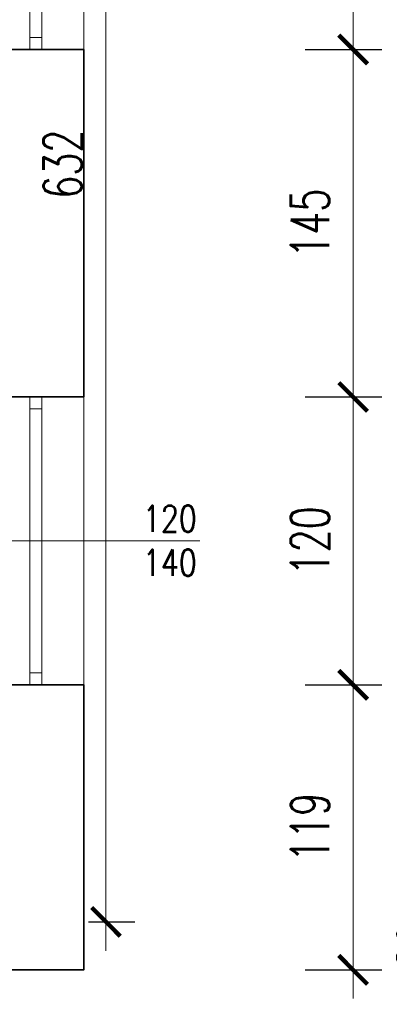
# Model space of a CAD drawing. Header units: inches. Extents: x 0 to 111471, y -105323 to 11070.
# Tile 33 of 256: x 801 to 955, y 227 to 637. Entities that reach past the tile are written whole.
import ezdxf

# ---------------------------------------------------------------- set-up
doc = ezdxf.new("R2010")
doc.units = ezdxf.units.IN
doc.header["$MEASUREMENT"] = 0
for name, color, linetype, lineweight in [('888 drzwi i okna', 4, 'Continuous', 0), ('888 opisy', 3, 'Continuous', 0), ('888 sciany istniejące', 2, 'Continuous', 35), ('888 widok', 8, 'Continuous', 0), ('888 wymiary', 1, 'Continuous', 0), ('Wymiary', 85, 'Continuous', 18)]:
    doc.layers.add(name, color=color, linetype=linetype, lineweight=lineweight)
doc.styles.add('RS1108', font='romans.shx', dxfattribs={"width": 0.8, "height": 11})
doc.styles.add('TS 100_wymiary', font='romans.shx', dxfattribs={"width": 0.7, "height": 16})
doc.dimstyles.new('Dim Style 100', dxfattribs={"dimtxt": 16, "dimasz": 12, "dimexe": 12, "dimexo": 2, "dimgap": 10, "dimtad": 1, "dimdec": 0, "dimzin": 9, "dimtxsty": 'TS 100_wymiary', "dimblk": 'ARCHTICK', "dimcen": 2.5, "dimdle": 12, "dimclrd": 256, "dimclrt": 2, "dimadec": 0, "dimazin": 2, "dimtfac": 1, "dimtdec": 0, "dimtix": 1, "dimtmove": 2, "dimatfit": 3, "dimfxl": 0, "dimlwd": -1, "dimarcsym": 0})

# ---------------------------------------------------------------- blocks, each defined once
blk = doc.blocks.new('okno')
at = {"layer": '888 drzwi i okna'}
for points in [[(-70666.67, 13438.51), (-70666.67, 13544.86)], [(-70721.67, 13478.91), (-70611.67, 13478.91)], [(-70611.67, 13473.91), (-70721.67, 13473.91)]]:
    blk.add_lwpolyline(points, dxfattribs=at)
for points in [[(-70726.67, 13473.91), (-70721.67, 13473.91), (-70721.67, 13478.91), (-70726.67, 13478.91)], [(-70606.67, 13473.91), (-70611.67, 13473.91), (-70611.67, 13478.91), (-70606.67, 13478.91)]]:
    blk.add_lwpolyline(points, close=True, dxfattribs=at)
at = {"layer": '888 sciany istniejące'}
for p, q in [((-70726.67, 13496.41), (-70726.67, 13456.41)), ((-70606.67, 13456.41), (-70606.67, 13496.41))]:
    blk.add_line(p, q, dxfattribs=at)
at = {"layer": '888 widok'}
for p, q in [((-70606.67, 13496.41), (-70726.67, 13496.41)), ((-70726.67, 13456.41), (-70606.67, 13456.41))]:
    blk.add_line(p, q, dxfattribs=at)
blk = doc.blocks.new('_ArchTick')
at = {"layer": 'Wymiary', "color": 0, "const_width": 0.15}
blk.add_lwpolyline([(-0.5, -0.5), (0.5, 0.5)], dxfattribs=at)
blk = doc.blocks.new('*D227')
at = {"layer": '888 wymiary', "ltscale": 10}
blk.add_line((939.85, 756.67), (939.85, 612.67), dxfattribs=at)
at = {"layer": '888 wymiary', "color": 0, "lineweight": -2, "ltscale": 10}
for p, q in [((919.85, 744.67), (951.85, 744.67)), ((919.85, 624.67), (951.85, 624.67))]:
    blk.add_line(p, q, dxfattribs=at)
at = {"layer": 'Defpoints', "color": 0}
for p in [(827.42, 744.67), (827.42, 624.67), (939.85, 624.67)]:
    blk.add_point(p, dxfattribs=at)
at = {"layer": '888 wymiary', "linetype": 'ByBlock', "xscale": 12, "yscale": 12, "zscale": 12}
for p, rotation in [((939.85, 744.67), 90), ((939.85, 624.67), 270)]:
    blk.add_blockref('_ArchTick', p, dxfattribs=dict(at, rotation=rotation))
at = {"layer": '888 wymiary', "color": 2, "ltscale": 0.01, "insert": (921.85, 684.67), "char_height": 16, "attachment_point": 5, "rotation": 90, "style": 'TS 100_wymiary'}
blk.add_mtext('120', dxfattribs=at)
blk = doc.blocks.new('*D228')
at = {"layer": '888 wymiary', "ltscale": 10}
blk.add_line((939.85, 636.67), (939.85, 467.82), dxfattribs=at)
at = {"layer": '888 wymiary', "color": 0, "lineweight": -2, "ltscale": 10}
for p, q in [((919.85, 624.67), (951.85, 624.67)), ((919.85, 479.82), (951.85, 479.82))]:
    blk.add_line(p, q, dxfattribs=at)
at = {"layer": 'Defpoints', "color": 0}
for p in [(827.42, 624.67), (827.42, 479.82), (939.85, 479.82)]:
    blk.add_point(p, dxfattribs=at)
at = {"layer": '888 wymiary', "linetype": 'ByBlock', "xscale": 12, "yscale": 12, "zscale": 12}
for p, rotation in [((939.85, 624.67), 90), ((939.85, 479.82), 270)]:
    blk.add_blockref('_ArchTick', p, dxfattribs=dict(at, rotation=rotation))
at = {"layer": '888 wymiary', "color": 2, "ltscale": 0.01, "insert": (921.85, 552.24), "char_height": 16, "attachment_point": 5, "rotation": 90, "style": 'TS 100_wymiary'}
blk.add_mtext('145', dxfattribs=at)
blk = doc.blocks.new('*D229')
at = {"layer": '888 wymiary', "ltscale": 10}
blk.add_line((939.85, 491.82), (939.85, 347.82), dxfattribs=at)
at = {"layer": '888 wymiary', "color": 0, "lineweight": -2, "ltscale": 10}
for p, q in [((919.85, 479.82), (951.85, 479.82)), ((919.85, 359.82), (951.85, 359.82))]:
    blk.add_line(p, q, dxfattribs=at)
at = {"layer": 'Defpoints', "color": 0}
for p in [(827.42, 479.82), (827.42, 359.82), (939.85, 359.82)]:
    blk.add_point(p, dxfattribs=at)
at = {"layer": '888 wymiary', "linetype": 'ByBlock', "xscale": 12, "yscale": 12, "zscale": 12}
for p, rotation in [((939.85, 479.82), 90), ((939.85, 359.82), 270)]:
    blk.add_blockref('_ArchTick', p, dxfattribs=dict(at, rotation=rotation))
at = {"layer": '888 wymiary', "color": 2, "ltscale": 0.01, "insert": (921.85, 419.82), "char_height": 16, "attachment_point": 5, "rotation": 90, "style": 'TS 100_wymiary'}
blk.add_mtext('120', dxfattribs=at)
blk = doc.blocks.new('*D230')
at = {"layer": '888 wymiary', "ltscale": 10}
blk.add_line((939.85, 371.82), (939.85, 228.99), dxfattribs=at)
at = {"layer": '888 wymiary', "color": 0, "lineweight": -2, "ltscale": 10}
for p, q in [((919.85, 359.82), (951.85, 359.82)), ((919.85, 240.99), (951.85, 240.99))]:
    blk.add_line(p, q, dxfattribs=at)
at = {"layer": 'Defpoints', "color": 0}
for p in [(827.42, 359.82), (827.42, 240.99), (939.85, 240.99)]:
    blk.add_point(p, dxfattribs=at)
at = {"layer": '888 wymiary', "linetype": 'ByBlock', "xscale": 12, "yscale": 12, "zscale": 12}
for p, rotation in [((939.85, 359.82), 90), ((939.85, 240.99), 270)]:
    blk.add_blockref('_ArchTick', p, dxfattribs=dict(at, rotation=rotation))
at = {"layer": '888 wymiary', "color": 2, "ltscale": 0.01, "insert": (921.85, 300.4), "char_height": 16, "attachment_point": 5, "rotation": 90, "style": 'TS 100_wymiary'}
blk.add_mtext('119', dxfattribs=at)
blk = doc.blocks.new('*D231')
at = {"layer": '888 wymiary', "ltscale": 10}
blk.add_line((1018.55, 228.99), (1018.55, 924.78), dxfattribs=at)
at = {"layer": '888 wymiary', "color": 0, "lineweight": -2, "ltscale": 10}
for p, q in [((998.55, 912.78), (1030.55, 912.78)), ((998.55, 240.99), (1030.55, 240.99))]:
    blk.add_line(p, q, dxfattribs=at)
at = {"layer": 'Defpoints', "color": 0}
for p in [(827.42, 912.78), (1018.55, 912.78), (827.42, 240.99)]:
    blk.add_point(p, dxfattribs=at)
at = {"layer": '888 wymiary', "linetype": 'ByBlock', "xscale": 12, "yscale": 12, "zscale": 12}
for p, rotation in [((1018.55, 912.78), 90), ((1018.55, 240.99), 270)]:
    blk.add_blockref('_ArchTick', p, dxfattribs=dict(at, rotation=rotation))
at = {"layer": '888 wymiary', "color": 2, "ltscale": 0.01, "insert": (1000.55, 576.89), "char_height": 16, "attachment_point": 5, "rotation": 90, "style": 'TS 100_wymiary'}
blk.add_mtext('672', dxfattribs=at)
blk = doc.blocks.new('*D232')
at = {"layer": '888 wymiary', "color": 0, "lineweight": -2, "ltscale": 10}
for p, q in [((361.38, 172.66), (361.38, 140.66)), ((827.42, 172.66), (827.42, 140.66))]:
    blk.add_line(p, q, dxfattribs=at)
at = {"layer": '888 wymiary', "ltscale": 10}
blk.add_line((839.42, 152.66), (349.38, 152.66), dxfattribs=at)
at = {"layer": 'Defpoints', "color": 0}
for p in [(361.38, 240.99), (827.42, 240.99), (361.38, 152.66)]:
    blk.add_point(p, dxfattribs=at)
at = {"layer": '888 wymiary', "linetype": 'ByBlock', "xscale": 12, "yscale": 12, "zscale": 12, "rotation": 180}
blk.add_blockref('_ArchTick', (361.38, 152.66), dxfattribs=at)
at = {"layer": '888 wymiary', "linetype": 'ByBlock', "xscale": 12, "yscale": 12, "zscale": 12}
blk.add_blockref('_ArchTick', (827.42, 152.66), dxfattribs=at)
at = {"layer": '888 wymiary', "color": 2, "ltscale": 0.01, "insert": (594.4, 170.66), "char_height": 16, "attachment_point": 5, "style": 'TS 100_wymiary'}
blk.add_mtext('466', dxfattribs=at)
blk = doc.blocks.new('*D243')
at = {"layer": '888 wymiary', "color": 0, "lineweight": -2, "ltscale": 10}
for p, q in [((381.38, 204.11), (381.38, 172.11)), ((807.42, 204.11), (807.42, 172.11))]:
    blk.add_line(p, q, dxfattribs=at)
at = {"layer": '888 wymiary', "ltscale": 10}
blk.add_line((369.38, 184.11), (819.42, 184.11), dxfattribs=at)
at = {"layer": 'Defpoints', "color": 0}
for p in [(381.38, 310.25), (807.42, 282.74), (807.42, 184.11)]:
    blk.add_point(p, dxfattribs=at)
at = {"layer": '888 wymiary', "linetype": 'ByBlock', "xscale": 12, "yscale": 12, "zscale": 12, "rotation": 180}
blk.add_blockref('_ArchTick', (381.38, 184.11), dxfattribs=at)
at = {"layer": '888 wymiary', "linetype": 'ByBlock', "xscale": 12, "yscale": 12, "zscale": 12}
blk.add_blockref('_ArchTick', (807.42, 184.11), dxfattribs=at)
at = {"layer": '888 wymiary', "color": 2, "ltscale": 0.01, "insert": (594.4, 202.11), "char_height": 16, "attachment_point": 5, "style": 'TS 100_wymiary'}
blk.add_mtext('426', dxfattribs=at)
blk = doc.blocks.new('*D244')
at = {"layer": '888 wymiary', "color": 0, "lineweight": -2, "ltscale": 10}
for p, q in [((807.42, 203.58), (807.42, 171.58)), ((827.42, 203.58), (827.42, 171.58))]:
    blk.add_line(p, q, dxfattribs=at)
at = {"layer": '888 wymiary', "ltscale": 10}
for p, q in [((795.42, 183.58), (839.42, 183.58)), ((807.42, 183.58), (795.42, 183.58)), ((827.42, 183.58), (839.42, 183.58))]:
    blk.add_line(p, q, dxfattribs=at)
at = {"layer": 'Defpoints', "color": 0}
for p in [(807.42, 282.74), (827.42, 240.99), (827.42, 183.58)]:
    blk.add_point(p, dxfattribs=at)
at = {"layer": '888 wymiary', "linetype": 'ByBlock', "xscale": 12, "yscale": 12, "zscale": 12}
blk.add_blockref('_ArchTick', (807.42, 183.58), dxfattribs=at)
at = {"layer": '888 wymiary', "linetype": 'ByBlock', "xscale": 12, "yscale": 12, "zscale": 12, "rotation": 180}
blk.add_blockref('_ArchTick', (827.42, 183.58), dxfattribs=at)
at = {"layer": '888 wymiary', "color": 2, "ltscale": 0.01, "insert": (817.42, 201.58), "char_height": 16, "attachment_point": 5, "style": 'TS 100_wymiary'}
blk.add_mtext('20', dxfattribs=at)
blk = doc.blocks.new('*D258')
at = {"layer": '888 wymiary', "ltscale": 10}
for p, q in [((984.42, 228.99), (984.42, 272.99)), ((984.42, 260.99), (984.42, 272.99)), ((984.42, 240.99), (984.42, 228.99))]:
    blk.add_line(p, q, dxfattribs=at)
at = {"layer": '888 wymiary', "color": 0, "lineweight": -2, "ltscale": 10}
for p, q in [((964.42, 260.99), (996.42, 260.99)), ((964.42, 240.99), (996.42, 240.99))]:
    blk.add_line(p, q, dxfattribs=at)
at = {"layer": 'Defpoints', "color": 0}
for p in [(827.42, 260.99), (984.42, 260.99), (827.42, 240.99)]:
    blk.add_point(p, dxfattribs=at)
at = {"layer": '888 wymiary', "linetype": 'ByBlock', "xscale": 12, "yscale": 12, "zscale": 12}
for p, rotation in [((984.42, 260.99), 270), ((984.42, 240.99), 90)]:
    blk.add_blockref('_ArchTick', p, dxfattribs=dict(at, rotation=rotation))
at = {"layer": '888 wymiary', "color": 2, "ltscale": 0.01, "insert": (966.42, 250.99), "char_height": 16, "attachment_point": 5, "rotation": 90, "style": 'TS 100_wymiary'}
blk.add_mtext('20', dxfattribs=at)
blk = doc.blocks.new('*D259')
at = {"layer": '888 wymiary', "ltscale": 10}
blk.add_line((836.72, 248.99), (836.72, 904.78), dxfattribs=at)
at = {"layer": '888 wymiary', "color": 0, "lineweight": -2, "ltscale": 10}
for p, q in [((856.72, 892.78), (824.72, 892.78)), ((829.42, 260.99), (848.72, 260.99))]:
    blk.add_line(p, q, dxfattribs=at)
at = {"layer": 'Defpoints', "color": 0}
for p in [(836.72, 892.78), (975.13, 892.78), (827.42, 260.99)]:
    blk.add_point(p, dxfattribs=at)
at = {"layer": '888 wymiary', "linetype": 'ByBlock', "xscale": 12, "yscale": 12, "zscale": 12}
for p, rotation in [((836.72, 892.78), 90), ((836.72, 260.99), 270)]:
    blk.add_blockref('_ArchTick', p, dxfattribs=dict(at, rotation=rotation))
at = {"layer": '888 wymiary', "color": 2, "ltscale": 0.01, "insert": (818.72, 576.89), "char_height": 16, "attachment_point": 5, "rotation": 90, "style": 'TS 100_wymiary'}
blk.add_mtext('632', dxfattribs=at)

msp = doc.modelspace()

# ---------------------------------------------------------------- linework, layer by layer
at = {"layer": '888 sciany istniejące'}
for points in [[(827.424, 624.674), (827.424, 479.815)], [(827.424, 359.815), (827.424, 240.994), (361.377, 240.994), (361.377, 611.336)]]:
    msp.add_lwpolyline(points, dxfattribs=at)

# ---------------------------------------------------------------- block references
at = {"layer": '888 drzwi i okna', "rotation": 270}
for p in [(-12668.986, -69981.998), (-12668.986, -70246.856)]:
    msp.add_blockref('okno', p, dxfattribs=at)

# ---------------------------------------------------------------- texts
at = {"layer": '888 opisy', "ltscale": 1.5, "insert": (852.052, 405.245), "char_height": 11, "width": 231.51339, "attachment_point": 7, "style": 'RS1108'}
msp.add_mtext('120\\P140', dxfattribs=at)

# ---------------------------------------------------------------- dimensions: what is measured, and where the dimension line sits
at = {"layer": '888 wymiary', "ltscale": 10}
for base, p1, p2, picture, middle in [((1018.552, 912.781), (827.424, 240.994), (827.424, 912.781), '*D231', (1000.552, 576.887)), ((836.715, 892.781), (827.424, 260.994), (975.13, 892.781), '*D259', (818.715, 576.887)), ((939.849, 624.674), (827.424, 744.674), (827.424, 624.674), '*D227', (921.849, 684.674)), ((939.849, 479.815), (827.424, 624.674), (827.424, 479.815), '*D228', (921.849, 552.245)), ((939.849, 359.815), (827.424, 479.815), (827.424, 359.815), '*D229', (921.849, 419.815)), ((939.849, 240.994), (827.424, 359.815), (827.424, 240.994), '*D230', (921.849, 300.404)), ((984.421, 260.994), (827.424, 240.994), (827.424, 260.994), '*D258', (966.421, 250.994))]:
    dim = msp.add_linear_dim(base=base, p1=p1, p2=p2, angle=90, dimstyle='Dim Style 100', dxfattribs=at)
    dim.commit()
    dim.dimension.update_dxf_attribs({"geometry": picture, "text_midpoint": middle})
for base, p1, p2, picture, middle in [((807.424, 184.105), (381.377, 310.251), (807.424, 282.739), '*D243', (594.4, 202.105)), ((827.424, 183.582), (807.424, 282.739), (827.424, 240.994), '*D244', (817.424, 201.582)), ((361.377, 152.662), (827.424, 240.994), (361.377, 240.994), '*D232', (594.4, 170.662))]:
    dim = msp.add_linear_dim(base=base, p1=p1, p2=p2, dimstyle='Dim Style 100', dxfattribs=at)
    dim.commit()
    dim.dimension.update_dxf_attribs({"geometry": picture, "text_midpoint": middle})

doc.saveas('drawing.dxf')
